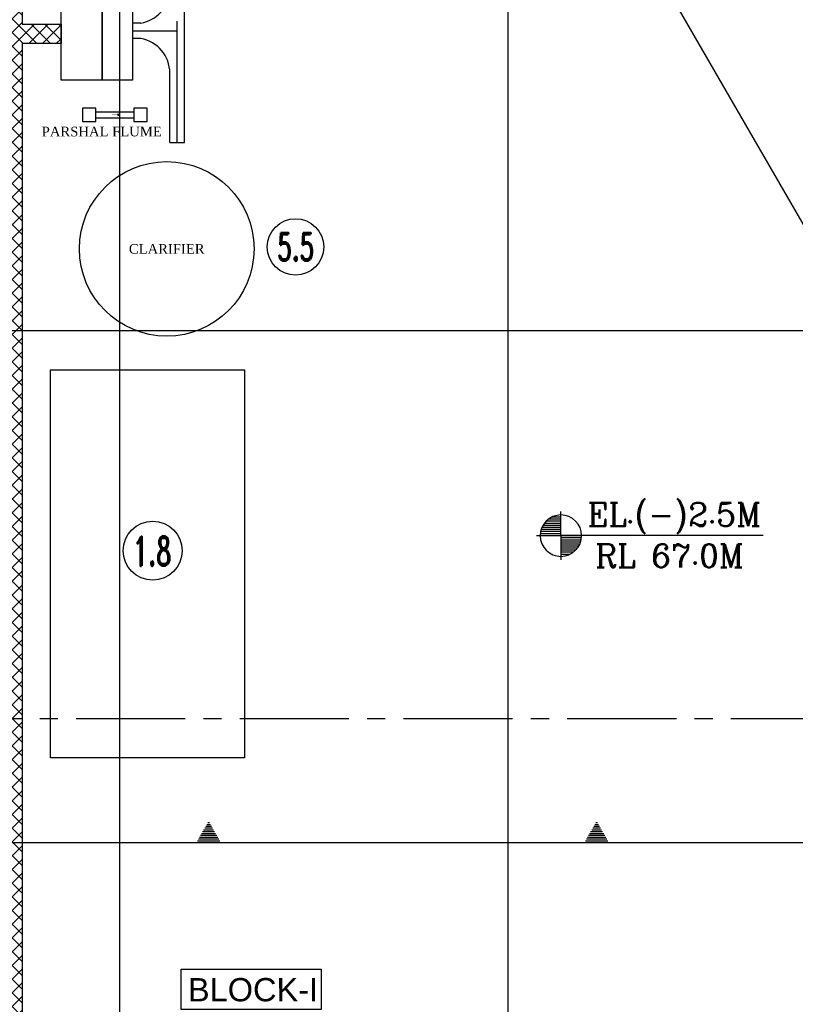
# Model space of a CAD drawing. Header units: inches. Extents: x -8998005 to 170525121, y -30058259 to 1575573.
# Tile 78 of 107: x 274159 to 474034, y -73666 to 180106. Entities that reach past the tile are written whole.
import ezdxf
from ezdxf.enums import TextEntityAlignment as Align

# ---------------------------------------------------------------- set-up
doc = ezdxf.new("R2010")
doc.units = ezdxf.units.IN
doc.header["$LTSCALE"] = 5
doc.header["$MEASUREMENT"] = 0
doc.linetypes.add('CENTER', pattern=[2, 1.25, -0.25, 0.25, -0.25])
doc.linetypes.add('CENTER2', pattern=[1.125, 0.75, -0.125, 0.125, -0.125])
for name, color, linetype in [('CANAL', 4, 'Continuous'), ('civil', 4, 'Continuous'), ('DIM', 7, 'Continuous'), ('GRID', 1, 'CENTER2'), ('mh', 7, 'Continuous'), ('ROAD-ISG', 7, 'Continuous'), ('TCE-ME-ROAD', 244, 'Continuous'), ('Text', 6, 'Continuous')]:
    doc.layers.add(name, color=color, linetype=linetype)
doc.styles.add('AR', font='arial.ttf')
doc.styles.add('COMPLEX', font='complex')
doc.styles.add('M1', font='ROMAND.shx', dxfattribs={"height": 6250})
doc.styles.add('STYLE4', font='romantic.ttf', dxfattribs={"height": 300})

# ---------------------------------------------------------------- blocks, each defined once
blk = doc.blocks.new('ISG')
at = {"layer": 'mh', "color": 5, "linetype": 'Continuous', "ltscale": 2}
blk.add_line((5720962, 189878), (5925552, -164497), dxfattribs=at)
blk = doc.blocks.new('ELEVATION')
for p, q in [((122377, -68782), (122377, -62520)), ((116087, -68782), (122377, -68782)), ((174509, -68782), (122377, -68782)), ((122377, -68782), (122377, -74975))]:
    blk.add_line(p, q)
at = {"color": 0}
for p, q in [((118151, -65530), (122377, -65530)), ((118621, -64997), (122377, -64997)), ((119249, -64464), (122377, -64464)), ((120164, -63931), (122377, -63931)), ((117077, -68196), (122377, -68196)), ((117164, -67663), (122377, -67663)), ((117307, -67130), (122377, -67130)), ((117513, -66597), (122377, -66597)), ((117790, -66064), (122377, -66064)), ((117045, -68730), (122377, -68730)), ((127709, -68834), (122377, -68834)), ((127677, -69367), (122377, -69367)), ((127590, -69901), (122377, -69901)), ((127442, -70447), (122377, -70447)), ((127235, -70981), (122377, -70981)), ((126956, -71514), (122377, -71514)), ((126642, -71983), (122377, -71983)), ((126183, -72516), (122377, -72516)), ((125574, -73049), (122377, -73049)), ((124670, -73596), (122377, -73596))]:
    blk.add_line(p, q, dxfattribs=at)
for start, end in [(90, 270), (0, 90), (270, 0)]:
    blk.add_arc((122377, -68782), 5332, start, end)
blk = doc.blocks.new('AUDIT_I_150128112020-0')
at = {"layer": 'civil'}
blk.add_hatch(color=256, dxfattribs=at).paths.add_polyline_path([(-193831, -131280), (-194105, -131836), (-193555, -131556)])
for p, q in [((-190233, -126816, 0), (-197181, -133764, 0)), ((-189095, -127954, 0), (-196043, -134902, 0)), ((-193831, -131280, 0), (-194105, -131836, 0)), ((-194105, -131836, 0), (-193555, -131556, 0)), ((-193555, -131556, 0), (-193831, -131280, 0))]:
    blk.add_line(p, q, dxfattribs=at)
at = {"layer": 'civil', "elevation": 0}
for points in [[(-190866, -126183), (-188462, -128587), (-186058, -126183), (-188462, -123779), (-190866, -126183), (-188462, -128587)], [(-195410, -135535), (-197814, -133131), (-200218, -135535), (-197814, -137939), (-195410, -135535), (-197814, -133131)]]:
    blk.add_lwpolyline(points, dxfattribs=at)
at = {"layer": 'civil', "const_width": 72, "elevation": 0}
blk.add_lwpolyline([(-193693, -131418), (-192641, -130366)], dxfattribs=at)
blk = doc.blocks.new('A$C08E86F63')
at = {"layer": 'TCE-ME-ROAD'}
h = blk.add_hatch(dxfattribs=at)
h.set_pattern_fill('ANSI37', color=3, scale=20000, style=0)
h.paths.add_polyline_path([(-164709, -59351), (-168709, -59351), (-168709, -370059), (-164709, -370059), (-164709, -113312), (-75447, -113312), (-61047, -98912), (0, -98912), (0, -285285), (-62704, -285285), (-77233, -299813), (-164709, -299812), (-164709, -303812), (-75576, -303813), (-61047, -289285), (0, -289285), (0, -515312), (85191, -515312), (85191, -510312), (5000, -510312), (5000, -217302), (15000, -217302), (15000, -212302), (5000, -212302), (5000, -94912), (-62704, -94912), (-77104, -109312), (-164709, -109312)])
at = {"layer": 'civil'}
for points in [[(15000, -177936), (25570, -177936), (25570, -226736), (15000, -226736)], [(25570, -177936), (33400, -177936), (33400, -226736), (25570, -226736)]]:
    blk.add_lwpolyline(points, close=True, dxfattribs=at)
blk.add_circle((42245, -270217), 22500, dxfattribs=at)
at = {"layer": 'TCE-ME-ROAD', "color": 3}
blk.add_lwpolyline([(85191, -515312), (0, -515312), (0, -289285), (-61047, -289285), (-75576, -303813), (-164709, -303812), (-164709, -370059), (-168709, -370059), (-168709, -59351), (-164709, -59351), (-164709, -109312), (-77104, -109312), (-62704, -94912), (5000, -94912), (5000, -212302), (15000, -212302), (15000, -217302), (5000, -217302), (5000, -510312), (85191, -510312), (85191, -514062)], dxfattribs=at)
at = {"layer": 'civil', "rotation": 134.9999983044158}
blk.add_blockref('AUDIT_I_150128112020-0', (-200237, -191631, 0), dxfattribs=at)
at = {"color": 2, "style": 'STYLE4'}
for s, p in [('PARSHAL FLUME', (25497, -239969, 96251)), ('CLARIFIER', (42245, -270217, 96251))]:
    blk.add_text(s, height=2500, dxfattribs=at).set_placement(p, align=Align.MIDDLE_CENTER)

msp = doc.modelspace()

# ---------------------------------------------------------------- hatches: boundary and pattern name
at = {"layer": 'Text'}
h = msp.add_hatch(dxfattribs=at)
h.set_pattern_fill('ANSI31', color=256, scale=3750, angle=495, style=0)
h.set_pattern_definition([(180, (1615943.74, 30843.8), (-1e-13, -468.75), [])])
h.paths.add_polyline_path([(319656, -32000), (322843, -32000), (326031, -32000), (322843, -26476)])
h = msp.add_hatch(dxfattribs=at)
h.set_pattern_fill('ANSI31', color=256, scale=3750, angle=495, style=0)
h.set_pattern_definition([(180, (1715943.74, 30843.8), (-1e-13, -468.75), [])])
h.paths.add_polyline_path([(419656, -32000), (422843, -32000), (426031, -32000), (422843, -26476)])

# ---------------------------------------------------------------- linework, layer by layer
at = {"color": 7}
msp.add_lwpolyline([(282065, -10155), (282065, 89845), (332065, 89845), (332065, -10155)], close=True, dxfattribs=at)
at = {"color": 4, "linetype": 'Continuous', "ltscale": 100}
msp.add_lwpolyline([(315761, -64582), (351856, -64582), (351856, -74986), (315761, -74986)], close=True, dxfattribs=at)
at = {"layer": 'CANAL', "color": 8}
for p, q in [((300000, -800000), (300000, 1470819)), ((400000, -800000), (400000, 1470819)), ((-597246, 100000), (1664920, 100000))]:
    msp.add_line(p, q, dxfattribs=at)
at = {"layer": 'CANAL', "color": 240, "linetype": 'CENTER2', "ltscale": 7500}
msp.add_line((-597246, 0), (1682802, 0), dxfattribs=at)
at = {"layer": 'DIM', "linetype": 'Continuous'}
for centre, radius in [((345245, 121525), 7277), ((308433, 43249, 48126), 7580)]:
    msp.add_circle(centre, radius, dxfattribs=at)
at = {"layer": 'GRID', "color": 1, "linetype": 'Continuous', "ltscale": 0.05}
msp.add_line((-73750, -32000), (501155, -32000), dxfattribs=at)
at = {"layer": 'TCE-ME-ROAD', "color": 11, "linetype": 'CENTER', "ltscale": 5000}
for p, q in [((314714, 148456), (314714, 213456)), ((303209, 177226), (314714, 177226))]:
    msp.add_line(p, q, dxfattribs=at)
at = {"layer": 'TCE-ME-ROAD'}
for p, q in [((316589, 148456), (316589, 213456)), ((305352, 179226), (303209, 179226)), ((305352, 175226), (303209, 175226)), ((312839, 148456), (312839, 166927)), ((312839, 148456), (316589, 148456))]:
    msp.add_line(p, q, dxfattribs=at)
at = {"layer": 'TCE-ME-ROAD', "linetype": 'Continuous'}
for centre, start, end in [((303857, 188101), 279.56038, 356.33507), ((303857, 166351), 0, 80.43962)]:
    msp.add_arc(centre, 9000, start, end, dxfattribs=at)

# ---------------------------------------------------------------- block references
at = {"ltscale": 100}
msp.add_blockref('A$C08E86F63', (269809, 391250), dxfattribs=at)
at = {"linetype": 'Continuous'}
msp.add_blockref('ELEVATION', (291260, 115903), dxfattribs=at)
at = {"layer": 'ROAD-ISG', "color": 190}
msp.add_blockref('ISG', (-5281049, 0), dxfattribs=at)

# ---------------------------------------------------------------- texts
at = {"color": 1, "style": 'AR'}
msp.add_text('BLOCK-I', height=6000, rotation=0.05503, dxfattribs=at).set_placement((317518, -72910, 41664))
at = {"layer": 'Text', "style": 'M1', "width": 0.6}
for s, height, p in [('5.5', 7200, (345292, 121539)), ('1.8', 7500, (308307, 43126, 48126))]:
    msp.add_text(s, height=height, dxfattribs=at).set_placement(p, align=Align.MIDDLE)
at = {"layer": 'Text', "style": 'COMPLEX'}
for s, p in [('EL.(-)2.5M', (420460, 49573)), ('RL 67.0M', (422479, 38940))]:
    msp.add_text(s, height=6000, dxfattribs=at).set_placement(p)

doc.saveas('drawing.dxf')
